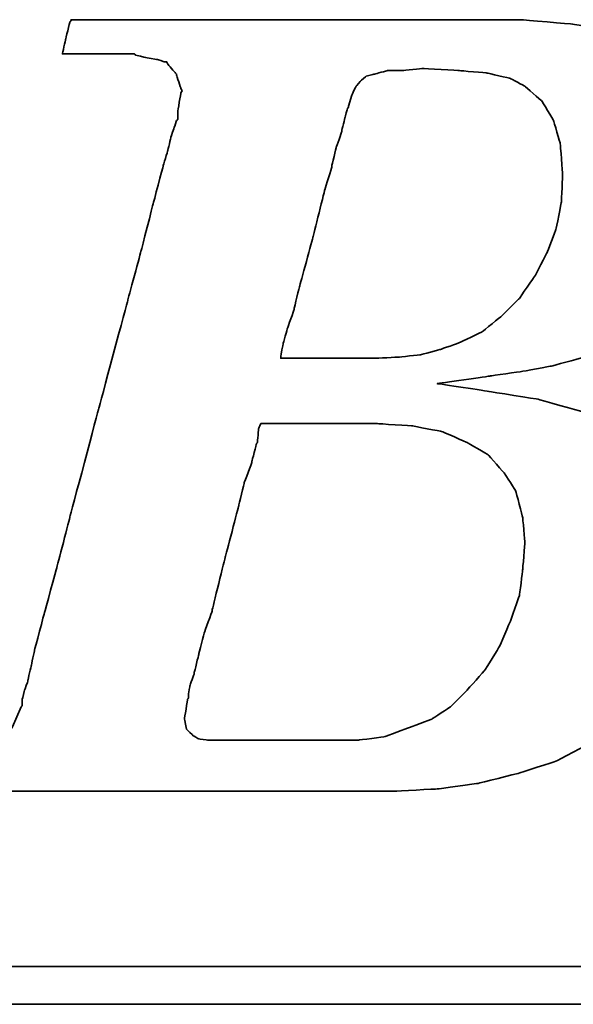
# Model space of a CAD drawing. Header units: millimetres. Extents: x 706 to 1313, y 178 to 430.
# Tile 29 of 48: x 1138.6 to 1141.72, y 229.62 to 235.17. Entities that reach past the tile are written whole.
import ezdxf

# ---------------------------------------------------------------- set-up
doc = ezdxf.new("R2010")
doc.units = ezdxf.units.MM
doc.header["$LTSCALE"] = 10
doc.layers.add('DIM', color=4, linetype='Continuous')
doc.layers.add('layer 1', color=7, linetype='Continuous')

# ---------------------------------------------------------------- blocks, each defined once
blk = doc.blocks.new('TBI MOTION logo(完整正式版)')
at = {"layer": 'layer 1', "color": 22, "lineweight": 35}
for points, knots in [([(-64.65375, -6.86375), (-64.65375, -6.86375), (-64.84375, -7.29625), (-64.84375, -7.29625), (-64.84375, -7.29625), (-64.84375, -7.29625), (-64.86875, -7.34375), (-64.86875, -7.34375), (-64.86875, -7.34375), (-64.86875, -7.34375), (-64.86875, -7.36875), (-64.86875, -7.36875), (-64.86875, -7.36875), (-64.86875, -7.36875), (-65.15375, -7.65375), (-65.15375, -7.65375), (-65.15375, -7.65375), (-65.15375, -7.65375), (-65.17875, -7.65375), (-65.17875, -7.65375), (-65.17875, -7.65375), (-65.17875, -7.65375), (-65.20375, -7.67875), (-65.20375, -7.67875), (-65.20375, -7.67875), (-65.20375, -7.67875), (-65.58875, -7.87125), (-65.58875, -7.87125), (-65.58875, -7.87125), (-65.58875, -7.87125), (-65.63375, -7.87125), (-65.63375, -7.87125), (-65.63375, -7.87125), (-65.63375, -7.87125), (-65.65875, -7.89375), (-65.65875, -7.89375), (-65.65875, -7.89375), (-65.65875, -7.89375), (-66.09375, -7.94375), (-66.09375, -7.94375), (-66.09375, -7.94375), (-66.09375, -7.94375), (-66.11375, -7.94375), (-66.11375, -7.94375), (-66.11375, -7.94375), (-66.11375, -7.94375), (-66.16375, -7.94375), (-66.16375, -7.94375), (-66.16375, -7.94375), (-66.16375, -7.94375), (-66.30875, -7.94375), (-66.30875, -7.94375), (-66.30875, -7.94375), (-66.30875, -7.94375), (-66.69375, -7.94375), (-66.69375, -7.94375), (-66.69375, -7.94375), (-66.69375, -7.94375), (-67.07375, -7.94375), (-67.07375, -7.94375), (-67.07375, -7.94375), (-67.07375, -7.94375), (-67.12375, -7.94375), (-67.12375, -7.94375), (-67.12375, -7.94375), (-67.12375, -7.94375), (-67.12375, -7.96625), (-67.12375, -7.96625), (-67.12375, -7.96625), (-67.12375, -7.96625), (-67.14875, -7.99125), (-67.14875, -7.99125), (-67.14875, -7.99125), (-67.14875, -7.99125), (-67.24375, -8.34875), (-67.24375, -8.34875), (-67.24375, -8.34875), (-67.24375, -8.34875), (-67.31375, -8.68625), (-67.31375, -8.68625), (-67.31375, -8.68625), (-67.31375, -8.68625), (-67.26875, -8.68625), (-67.26875, -8.68625), (-67.26875, -8.68625), (-67.26875, -8.68625), (-67.07375, -8.68625), (-67.07375, -8.68625), (-67.07375, -8.68625), (-67.07375, -8.68625), (-66.54875, -8.68625), (-66.54875, -8.68625), (-66.54875, -8.68625), (-66.54875, -8.68625), (-65.82625, -8.68625), (-65.82625, -8.68625), (-65.82625, -8.68625), (-65.82625, -8.68625), (-65.01375, -8.68625), (-65.01375, -8.68625), (-65.01375, -8.68625), (-65.01375, -8.68625), (-64.05375, -8.68625), (-64.05375, -8.68625), (-64.05375, -8.68625), (-64.05375, -8.68625), (-62.08375, -8.68625), (-62.08375, -8.68625), (-62.08375, -8.68625), (-62.08375, -8.68625), (-60.06875, -8.68625), (-60.06875, -8.68625), (-60.06875, -8.68625), (-60.06875, -8.68625), (-59.10875, -8.68625), (-59.10875, -8.68625), (-59.10875, -8.68625), (-59.10875, -8.68625), (-58.29375, -8.68625), (-58.29375, -8.68625), (-58.29375, -8.68625), (-58.29375, -8.68625), (-57.57375, -8.68625), (-57.57375, -8.68625), (-57.57375, -8.68625), (-57.57375, -8.68625), (-57.04875, -8.68625), (-57.04875, -8.68625), (-57.04875, -8.68625), (-57.04875, -8.68625), (-56.85375, -8.68625), (-56.85375, -8.68625), (-56.85375, -8.68625), (-56.85375, -8.68625), (-56.70875, -8.68625), (-56.70875, -8.68625), (-56.70875, -8.68625), (-56.70875, -8.68625), (-56.61375, -8.68625), (-56.61375, -8.68625), (-56.61375, -8.68625), (-56.61375, -8.68625), (-56.56875, -8.68625), (-56.56875, -8.68625), (-56.56875, -8.68625), (-56.56875, -8.68625), (-55.65375, -8.63875), (-55.65375, -8.63875), (-55.65375, -8.63875), (-55.65375, -8.63875), (-54.76875, -8.51875), (-54.76875, -8.51875), (-54.76875, -8.51875), (-54.76875, -8.51875), (-53.90375, -8.30375), (-53.90375, -8.30375), (-53.90375, -8.30375), (-53.90375, -8.30375), (-53.08875, -8.03875), (-53.08875, -8.03875), (-53.08875, -8.03875), (-53.08875, -8.03875), (-52.34375, -7.65375), (-52.34375, -7.65375), (-52.34375, -7.65375), (-52.34375, -7.65375), (-51.69875, -7.29625), (-51.69875, -7.29625), (-51.69875, -7.29625), (-51.69875, -7.29625), (-51.21875, -6.91125), (-51.21875, -6.91125), (-51.21875, -6.91125), (-51.21875, -6.91125), (-50.83375, -6.50375), (-50.83375, -6.50375), (-50.83375, -6.50375), (-50.83375, -6.50375), (-50.44875, -5.94875), (-50.44875, -5.94875), (-50.44875, -5.94875), (-50.44875, -5.94875), (-50.13875, -5.30375), (-50.13875, -5.30375), (-50.13875, -5.30375), (-50.13875, -5.30375), (-49.99375, -4.65375), (-49.99375, -4.65375), (-49.99375, -4.65375), (-49.99375, -4.65375), (-49.92375, -3.98375), (-49.92375, -3.98375), (-49.92375, -3.98375), (-49.92375, -3.98375), (-49.99375, -3.19374), (-49.99375, -3.19374), (-49.99375, -3.19374), (-49.99375, -3.19374), (-50.23374, -2.44874), (-50.23374, -2.44874), (-50.23374, -2.44874), (-50.23374, -2.44874), (-50.59375, -1.87374), (-50.59375, -1.87374), (-50.59375, -1.87374), (-50.59375, -1.87374), (-51.09875, -1.31874), (-51.09875, -1.31874), (-51.09875, -1.31874), (-51.09875, -1.31874), (-51.74375, -0.81875), (-51.74375, -0.81875), (-51.74375, -0.81875), (-51.74375, -0.81875), (-52.53875, -0.48125), (-52.53875, -0.48125), (-52.53875, -0.48125), (-52.53875, -0.48125), (-53.47375, -0.21875), (-53.47375, -0.21875), (-53.47375, -0.21875), (-53.47375, -0.21875), (-54.52875, -0.04874), (-54.52875, -0.04874), (-54.52875, -0.04874), (-54.52875, -0.04874), (-55.65375, 0.12125), (-55.65375, 0.12125), (-55.65375, 0.12125), (-55.65375, 0.12125), (-54.50375, 0.28624), (-54.50375, 0.28624), (-54.50375, 0.28624), (-54.50375, 0.28624), (-53.83375, 0.38124), (-53.83375, 0.38124), (-53.83375, 0.38124), (-53.83375, 0.38124), (-53.18375, 0.50125), (-53.18375, 0.50125), (-53.18375, 0.50125), (-53.18375, 0.50125), (-52.55875, 0.66874), (-52.55875, 0.66874), (-52.55875, 0.66874), (-52.55875, 0.66874), (-52.03375, 0.86124), (-52.03375, 0.86124), (-52.03375, 0.86124), (-52.03375, 0.86124), (-51.50374, 1.03124), (-51.50374, 1.03124), (-51.50374, 1.03124), (-51.50374, 1.03124), (-51.09875, 1.27125), (-51.09875, 1.27125), (-51.09875, 1.27125), (-51.09875, 1.27125), (-50.71375, 1.48624), (-50.71375, 1.48624), (-50.71375, 1.48624), (-50.71375, 1.48624), (-50.37625, 1.77625), (-50.37625, 1.77625), (-50.37625, 1.77625), (-50.37625, 1.77625), (-49.82375, 2.37625), (-49.82375, 2.37625), (-49.82375, 2.37625), (-49.82375, 2.37625), (-49.41875, 2.99625), (-49.41875, 2.99625), (-49.41875, 2.99625), (-49.41875, 2.99625), (-49.22375, 3.76625), (-49.22375, 3.76625), (-49.22375, 3.76625), (-49.22375, 3.76625), (-49.15375, 4.50874), (-49.15375, 4.50874), (-49.15375, 4.50874), (-49.15375, 4.50874), (-49.20375, 5.25125), (-49.20375, 5.25125), (-49.20375, 5.25125), (-49.20375, 5.25125), (-49.41875, 5.92625), (-49.41875, 5.92625), (-49.41875, 5.92625), (-49.41875, 5.92625), (-49.77875, 6.47625), (-49.77875, 6.47625), (-49.77875, 6.47625), (-49.77875, 6.47625), (-50.33125, 7.02624), (-50.33125, 7.02624), (-50.33125, 7.02624), (-50.33125, 7.02624), (-51.00125, 7.43625), (-51.00125, 7.43625), (-51.00125, 7.43625), (-51.00125, 7.43625), (-51.79375, 7.72625), (-51.79375, 7.72625), (-51.79375, 7.72625), (-51.79375, 7.72625), (-52.72875, 7.89124), (-52.72875, 7.89124), (-52.72875, 7.89124), (-52.72875, 7.89124), (-53.83375, 7.98625), (-53.83375, 7.98625), (-53.83375, 7.98625), (-53.83375, 7.98625), (-53.92875, 7.98625), (-53.92875, 7.98625), (-53.92875, 7.98625), (-53.92875, 7.98625), (-54.26375, 7.98625), (-54.26375, 7.98625), (-54.26375, 7.98625), (-54.26375, 7.98625), (-54.74375, 7.98625), (-54.74375, 7.98625), (-54.74375, 7.98625), (-54.74375, 7.98625), (-55.36875, 7.98625), (-55.36875, 7.98625), (-55.36875, 7.98625), (-55.36875, 7.98625), (-56.13375, 7.98625), (-56.13375, 7.98625), (-56.13375, 7.98625), (-56.13375, 7.98625), (-56.94875, 7.98625), (-56.94875, 7.98625), (-56.94875, 7.98625), (-56.94875, 7.98625), (-58.77625, 7.98625), (-58.77625, 7.98625), (-58.77625, 7.98625), (-58.77625, 7.98625), (-60.59875, 7.98625), (-60.59875, 7.98625), (-60.59875, 7.98625), (-60.59875, 7.98625), (-61.41375, 7.98625), (-61.41375, 7.98625), (-61.41375, 7.98625), (-61.41375, 7.98625), (-62.17875, 7.98625), (-62.17875, 7.98625), (-62.17875, 7.98625), (-62.17875, 7.98625), (-62.80375, 7.98625), (-62.80375, 7.98625), (-62.80375, 7.98625), (-62.80375, 7.98625), (-63.30625, 7.98625), (-63.30625, 7.98625), (-63.30625, 7.98625), (-63.30625, 7.98625), (-63.57375, 7.98625), (-63.57375, 7.98625), (-63.57375, 7.98625), (-63.57375, 7.98625), (-63.57375, 7.96375), (-63.57375, 7.96375), (-63.57375, 7.96375), (-63.57375, 7.96375), (-63.59875, 7.94125), (-63.59875, 7.94125), (-63.59875, 7.94125), (-63.59875, 7.94125), (-63.69375, 7.55625), (-63.69375, 7.55625), (-63.69375, 7.55625), (-63.69375, 7.55625), (-63.76375, 7.24624), (-63.76375, 7.24624), (-63.76375, 7.24624), (-63.76375, 7.24624), (-63.23875, 7.24624), (-63.23875, 7.24624), (-63.23875, 7.24624), (-63.23875, 7.24624), (-62.75875, 7.24624), (-62.75875, 7.24624), (-62.75875, 7.24624), (-62.75875, 7.24624), (-62.61125, 7.24624), (-62.61125, 7.24624), (-62.61125, 7.24624), (-62.61125, 7.24624), (-62.56625, 7.24624), (-62.56625, 7.24624), (-62.56625, 7.24624), (-62.56625, 7.24624), (-62.22875, 7.24624), (-62.22875, 7.24624), (-62.22875, 7.24624), (-62.22875, 7.24624), (-62.20375, 7.24624), (-62.20375, 7.24624), (-62.20375, 7.24624), (-62.20375, 7.24624), (-62.17875, 7.21875), (-62.17875, 7.21875), (-62.17875, 7.21875), (-62.17875, 7.21875), (-61.96375, 7.17125), (-61.96375, 7.17125), (-61.96375, 7.17125), (-61.96375, 7.17125), (-61.72375, 7.12624), (-61.72375, 7.12624), (-61.72375, 7.12624), (-61.72375, 7.12624), (-61.70375, 7.12624), (-61.70375, 7.12624), (-61.70375, 7.12624), (-61.70375, 7.12624), (-61.55875, 7.07624), (-61.55875, 7.07624), (-61.55875, 7.07624), (-61.55875, 7.07624), (-61.50875, 7.07624), (-61.50875, 7.07624), (-61.50875, 7.07624), (-61.50875, 7.07624), (-61.48375, 7.02624), (-61.48375, 7.02624), (-61.48375, 7.02624), (-61.48375, 7.02624), (-61.31875, 6.83375), (-61.31875, 6.83375), (-61.31875, 6.83375), (-61.31875, 6.83375), (-61.29375, 6.81125), (-61.29375, 6.81125), (-61.29375, 6.81125), (-61.29375, 6.81125), (-61.29375, 6.78625), (-61.29375, 6.78625), (-61.29375, 6.78625), (-61.29375, 6.78625), (-61.19875, 6.50124), (-61.19875, 6.50124), (-61.19875, 6.50124), (-61.19875, 6.50124), (-61.17375, 6.45124), (-61.17375, 6.45124), (-61.17375, 6.45124), (-61.17375, 6.45124), (-61.19875, 6.40625), (-61.19875, 6.40625), (-61.19875, 6.40625), (-61.19875, 6.40625), (-61.26875, 5.99624), (-61.26875, 5.99624), (-61.26875, 5.99624), (-61.26875, 5.99624), (-61.26875, 5.85125), (-61.26875, 5.85125), (-61.26875, 5.85125), (-61.26875, 5.85125), (-61.26875, 5.82625), (-61.26875, 5.82625), (-61.26875, 5.82625), (-61.26875, 5.82625), (-61.29375, 5.80625), (-61.29375, 5.80625), (-61.29375, 5.80625), (-61.29375, 5.80625), (-61.34125, 5.66125), (-61.34125, 5.66125), (-61.34125, 5.66125), (-61.34125, 5.66125), (-61.41375, 5.44625), (-61.41375, 5.44625), (-61.41375, 5.44625), (-61.41375, 5.44625), (-61.48375, 5.15625), (-61.48375, 5.15625), (-61.48375, 5.15625), (-61.48375, 5.15625), (-61.58375, 4.82124), (-61.58375, 4.82124), (-61.58375, 4.82124), (-61.58375, 4.82124), (-61.79875, 4.00375), (-61.79875, 4.00375), (-61.79875, 4.00375), (-61.79875, 4.00375), (-62.05875, 2.99625), (-62.05875, 2.99625), (-62.05875, 2.99625), (-62.05875, 2.99625), (-62.34875, 1.91625), (-62.34875, 1.91625), (-62.34875, 1.91625), (-62.34875, 1.91625), (-62.97375, -0.41124), (-62.97375, -0.41124), (-62.97375, -0.41124), (-62.97375, -0.41124), (-63.59875, -2.75875), (-63.59875, -2.75875), (-63.59875, -2.75875), (-63.59875, -2.75875), (-63.88375, -3.86374), (-63.88375, -3.86374), (-63.88375, -3.86374), (-63.88375, -3.86374), (-64.14875, -4.82374), (-64.14875, -4.82374), (-64.14875, -4.82374), (-64.14875, -4.82374), (-64.36375, -5.64125), (-64.36375, -5.64125), (-64.36375, -5.64125), (-64.36375, -5.64125), (-64.43625, -5.97625), (-64.43625, -5.97625), (-64.43625, -5.97625), (-64.43625, -5.97625), (-64.50875, -6.28625), (-64.50875, -6.28625), (-64.50875, -6.28625), (-64.50875, -6.28625), (-64.50875, -6.30875), (-64.50875, -6.30875), (-64.50875, -6.30875), (-64.50875, -6.30875), (-64.57875, -6.50375), (-64.57875, -6.50375), (-64.57875, -6.50375), (-64.57875, -6.50375), (-64.62875, -6.69625), (-64.62875, -6.69625), (-64.62875, -6.69625), (-64.62875, -6.69625), (-64.62875, -6.76875), (-64.62875, -6.76875), (-64.62875, -6.76875), (-64.62875, -6.76875), (-64.62875, -6.81375), (-64.62875, -6.81375), (-64.62875, -6.81375), (-64.62875, -6.81375), (-64.62875, -6.83875), (-64.62875, -6.83875), (-64.62875, -6.83875), (-64.62875, -6.83875), (-64.65375, -6.86375), (-64.65375, -6.86375)], [0, 0, 0, 0, 0.00719424, 0.00719424, 0.00719424, 0.00719425, 0.01438849, 0.01438849, 0.01438849, 0.0143885, 0.02158273, 0.02158273, 0.02158273, 0.02158274, 0.02877698, 0.02877698, 0.02877698, 0.02877699, 0.03597122, 0.03597122, 0.03597122, 0.03597123, 0.04316547, 0.04316547, 0.04316547, 0.04316548, 0.05035971, 0.05035971, 0.05035971, 0.05035972, 0.05755396, 0.05755396, 0.05755396, 0.05755397, 0.0647482, 0.0647482, 0.0647482, 0.06474821, 0.07194245, 0.07194245, 0.07194245, 0.07194246, 0.07913669, 0.07913669, 0.07913669, 0.0791367, 0.08633094, 0.08633094, 0.08633094, 0.08633095, 0.09352518, 0.09352518, 0.09352518, 0.09352519, 0.10071942, 0.10071942, 0.10071942, 0.10071943, 0.10791367, 0.10791367, 0.10791367, 0.10791368, 0.11510791, 0.11510791, 0.11510791, 0.11510792, 0.12230216, 0.12230216, 0.12230216, 0.12230217, 0.1294964, 0.1294964, 0.1294964, 0.12949641, 0.13669065, 0.13669065, 0.13669065, 0.13669066, 0.14388489, 0.14388489, 0.14388489, 0.1438849, 0.15107914, 0.15107914, 0.15107914, 0.15107915, 0.15827338, 0.15827338, 0.15827338, 0.15827339, 0.16546763, 0.16546763, 0.16546763, 0.16546764, 0.17266187, 0.17266187, 0.17266187, 0.17266188, 0.17985612, 0.17985612, 0.17985612, 0.17985613, 0.18705036, 0.18705036, 0.18705036, 0.18705037, 0.1942446, 0.1942446, 0.1942446, 0.19424461, 0.20143885, 0.20143885, 0.20143885, 0.20143886, 0.20863309, 0.20863309, 0.20863309, 0.2086331, 0.21582734, 0.21582734, 0.21582734, 0.21582735, 0.22302158, 0.22302158, 0.22302158, 0.22302159, 0.23021583, 0.23021583, 0.23021583, 0.23021584, 0.23741007, 0.23741007, 0.23741007, 0.23741008, 0.24460432, 0.24460432, 0.24460432, 0.24460433, 0.25179856, 0.25179856, 0.25179856, 0.25179857, 0.25899281, 0.25899281, 0.25899281, 0.25899282, 0.26618705, 0.26618705, 0.26618705, 0.26618706, 0.27338129, 0.27338129, 0.27338129, 0.2733813, 0.28057554, 0.28057554, 0.28057554, 0.28057555, 0.28776978, 0.28776978, 0.28776978, 0.28776979, 0.29496403, 0.29496403, 0.29496403, 0.29496404, 0.30215827, 0.30215827, 0.30215827, 0.30215828, 0.30935252, 0.30935252, 0.30935252, 0.30935253, 0.31654676, 0.31654676, 0.31654676, 0.31654677, 0.32374101, 0.32374101, 0.32374101, 0.32374102, 0.33093525, 0.33093525, 0.33093525, 0.33093526, 0.3381295, 0.3381295, 0.3381295, 0.33812951, 0.34532374, 0.34532374, 0.34532374, 0.34532375, 0.35251799, 0.35251799, 0.35251799, 0.352518, 0.35971223, 0.35971223, 0.35971223, 0.35971224, 0.36690647, 0.36690647, 0.36690647, 0.36690648, 0.37410072, 0.37410072, 0.37410072, 0.37410073, 0.38129496, 0.38129496, 0.38129496, 0.38129497, 0.38848921, 0.38848921, 0.38848921, 0.38848922, 0.39568345, 0.39568345, 0.39568345, 0.39568346, 0.4028777, 0.4028777, 0.4028777, 0.40287771, 0.41007194, 0.41007194, 0.41007194, 0.41007195, 0.41726619, 0.41726619, 0.41726619, 0.4172662, 0.42446043, 0.42446043, 0.42446043, 0.42446044, 0.43165468, 0.43165468, 0.43165468, 0.43165469, 0.43884892, 0.43884892, 0.43884892, 0.43884893, 0.44604317, 0.44604317, 0.44604317, 0.44604318, 0.45323741, 0.45323741, 0.45323741, 0.45323742, 0.46043165, 0.46043165, 0.46043165, 0.46043166, 0.4676259, 0.4676259, 0.4676259, 0.46762591, 0.47482014, 0.47482014, 0.47482014, 0.47482015, 0.48201439, 0.48201439, 0.48201439, 0.4820144, 0.48920863, 0.48920863, 0.48920863, 0.48920864, 0.49640288, 0.49640288, 0.49640288, 0.49640289, 0.50359712, 0.50359712, 0.50359712, 0.50359713, 0.51079137, 0.51079137, 0.51079137, 0.51079138, 0.51798561, 0.51798561, 0.51798561, 0.51798562, 0.52517986, 0.52517986, 0.52517986, 0.52517987, 0.5323741, 0.5323741, 0.5323741, 0.53237411, 0.53956835, 0.53956835, 0.53956835, 0.53956836, 0.54676259, 0.54676259, 0.54676259, 0.5467626, 0.55395683, 0.55395683, 0.55395683, 0.55395684, 0.56115108, 0.56115108, 0.56115108, 0.56115109, 0.56834532, 0.56834532, 0.56834532, 0.56834533, 0.57553957, 0.57553957, 0.57553957, 0.57553958, 0.58273381, 0.58273381, 0.58273381, 0.58273382, 0.58992806, 0.58992806, 0.58992806, 0.58992807, 0.5971223, 0.5971223, 0.5971223, 0.59712231, 0.60431655, 0.60431655, 0.60431655, 0.60431656, 0.61151079, 0.61151079, 0.61151079, 0.6115108, 0.61870504, 0.61870504, 0.61870504, 0.61870505, 0.62589928, 0.62589928, 0.62589928, 0.62589929, 0.63309353, 0.63309353, 0.63309353, 0.63309354, 0.64028777, 0.64028777, 0.64028777, 0.64028778, 0.64748201, 0.64748201, 0.64748201, 0.64748202, 0.65467626, 0.65467626, 0.65467626, 0.65467627, 0.6618705, 0.6618705, 0.6618705, 0.66187051, 0.66906475, 0.66906475, 0.66906475, 0.66906476, 0.67625899, 0.67625899, 0.67625899, 0.676259, 0.68345324, 0.68345324, 0.68345324, 0.68345325, 0.69064748, 0.69064748, 0.69064748, 0.69064749, 0.69784173, 0.69784173, 0.69784173, 0.69784174, 0.70503597, 0.70503597, 0.70503597, 0.70503598, 0.71223022, 0.71223022, 0.71223022, 0.71223023, 0.71942446, 0.71942446, 0.71942446, 0.71942447, 0.72661871, 0.72661871, 0.72661871, 0.72661872, 0.73381295, 0.73381295, 0.73381295, 0.73381296, 0.74100719, 0.74100719, 0.74100719, 0.7410072, 0.74820144, 0.74820144, 0.74820144, 0.74820145, 0.75539568, 0.75539568, 0.75539568, 0.75539569, 0.76258993, 0.76258993, 0.76258993, 0.76258994, 0.76978417, 0.76978417, 0.76978417, 0.76978418, 0.77697842, 0.77697842, 0.77697842, 0.77697843, 0.78417266, 0.78417266, 0.78417266, 0.78417267, 0.79136691, 0.79136691, 0.79136691, 0.79136692, 0.79856115, 0.79856115, 0.79856115, 0.79856116, 0.8057554, 0.8057554, 0.8057554, 0.80575541, 0.81294964, 0.81294964, 0.81294964, 0.81294965, 0.82014388, 0.82014388, 0.82014388, 0.82014389, 0.82733813, 0.82733813, 0.82733813, 0.82733814, 0.83453237, 0.83453237, 0.83453237, 0.83453238, 0.84172662, 0.84172662, 0.84172662, 0.84172663, 0.84892086, 0.84892086, 0.84892086, 0.84892087, 0.85611511, 0.85611511, 0.85611511, 0.85611512, 0.86330935, 0.86330935, 0.86330935, 0.86330936, 0.8705036, 0.8705036, 0.8705036, 0.87050361, 0.87769784, 0.87769784, 0.87769784, 0.87769785, 0.88489209, 0.88489209, 0.88489209, 0.8848921, 0.89208633, 0.89208633, 0.89208633, 0.89208634, 0.89928058, 0.89928058, 0.89928058, 0.89928059, 0.90647482, 0.90647482, 0.90647482, 0.90647483, 0.91366906, 0.91366906, 0.91366906, 0.91366907, 0.92086331, 0.92086331, 0.92086331, 0.92086332, 0.92805755, 0.92805755, 0.92805755, 0.92805756, 0.9352518, 0.9352518, 0.9352518, 0.93525181, 0.94244604, 0.94244604, 0.94244604, 0.94244605, 0.94964029, 0.94964029, 0.94964029, 0.9496403, 0.95683453, 0.95683453, 0.95683453, 0.95683454, 0.96402878, 0.96402878, 0.96402878, 0.96402879, 0.97122302, 0.97122302, 0.97122302, 0.97122303, 0.97841727, 0.97841727, 0.97841727, 0.97841728, 0.98561151, 0.98561151, 0.98561151, 0.98561152, 0.99280576, 0.99280576, 0.99280576, 0.99280577, 1, 1, 1, 1]), ([(-57.50375, 6.35625), (-57.50375, 6.35625), (-57.57375, 6.11625), (-57.57375, 6.11625), (-57.57375, 6.11625), (-57.57375, 6.11625), (-57.57375, 6.09125), (-57.57375, 6.09125), (-57.57375, 6.09125), (-57.57375, 6.09125), (-57.59875, 6.06625), (-57.59875, 6.06625), (-57.59875, 6.06625), (-57.59875, 6.06625), (-57.64875, 5.87625), (-57.64875, 5.87625), (-57.64875, 5.87625), (-57.64875, 5.87625), (-57.71875, 5.58875), (-57.71875, 5.58875), (-57.71875, 5.58875), (-57.71875, 5.58875), (-57.71875, 5.56625), (-57.71875, 5.56625), (-57.71875, 5.56625), (-57.71875, 5.56625), (-57.83875, 5.23125), (-57.83875, 5.23125), (-57.83875, 5.23125), (-57.83875, 5.23125), (-57.93625, 4.82124), (-57.93625, 4.82124), (-57.93625, 4.82124), (-57.93625, 4.82124), (-57.93625, 4.79624), (-57.93625, 4.79624), (-57.93625, 4.79624), (-57.93625, 4.79624), (-58.07875, 4.34125), (-58.07875, 4.34125), (-58.07875, 4.34125), (-58.07875, 4.34125), (-58.34375, 3.28625), (-58.34375, 3.28625), (-58.34375, 3.28625), (-58.34375, 3.28625), (-58.62875, 2.23124), (-58.62875, 2.23124), (-58.62875, 2.23124), (-58.62875, 2.23124), (-58.74875, 1.75125), (-58.74875, 1.75125), (-58.74875, 1.75125), (-58.74875, 1.75125), (-58.74875, 1.72625), (-58.74875, 1.72625), (-58.74875, 1.72625), (-58.74875, 1.72625), (-58.89375, 1.31625), (-58.89375, 1.31625), (-58.89375, 1.31625), (-58.89375, 1.31625), (-58.98875, 0.98124), (-58.98875, 0.98124), (-58.98875, 0.98124), (-58.98875, 0.98124), (-59.03875, 0.71625), (-59.03875, 0.71625), (-59.03875, 0.71625), (-59.03875, 0.71625), (-59.03875, 0.66874), (-59.03875, 0.66874), (-59.03875, 0.66874), (-59.03875, 0.66874), (-58.91875, 0.66874), (-58.91875, 0.66874), (-58.91875, 0.66874), (-58.91875, 0.66874), (-58.53375, 0.66874), (-58.53375, 0.66874), (-58.53375, 0.66874), (-58.53375, 0.66874), (-58.10375, 0.66874), (-58.10375, 0.66874), (-58.10375, 0.66874), (-58.10375, 0.66874), (-57.66875, 0.66874), (-57.66875, 0.66874), (-57.66875, 0.66874), (-57.66875, 0.66874), (-57.33375, 0.66874), (-57.33375, 0.66874), (-57.33375, 0.66874), (-57.33375, 0.66874), (-57.09375, 0.66874), (-57.09375, 0.66874), (-57.09375, 0.66874), (-57.09375, 0.66874), (-56.99875, 0.66874), (-56.99875, 0.66874), (-56.99875, 0.66874), (-56.99875, 0.66874), (-56.49375, 0.69374), (-56.49375, 0.69374), (-56.49375, 0.69374), (-56.49375, 0.69374), (-56.01375, 0.74374), (-56.01375, 0.74374), (-56.01375, 0.74374), (-56.01375, 0.74374), (-55.58375, 0.86124), (-55.58375, 0.86124), (-55.58375, 0.86124), (-55.58375, 0.86124), (-55.17375, 1.00624), (-55.17375, 1.00624), (-55.17375, 1.00624), (-55.17375, 1.00624), (-54.67375, 1.24625), (-54.67375, 1.24625), (-54.67375, 1.24625), (-54.67375, 1.24625), (-54.26375, 1.58124), (-54.26375, 1.58124), (-54.26375, 1.58124), (-54.26375, 1.58124), (-53.87875, 1.96374), (-53.87875, 1.96374), (-53.87875, 1.96374), (-53.87875, 1.96374), (-53.54375, 2.44625), (-53.54375, 2.44625), (-53.54375, 2.44625), (-53.54375, 2.44625), (-53.27875, 2.95125), (-53.27875, 2.95125), (-53.27875, 2.95125), (-53.27875, 2.95125), (-53.08875, 3.45124), (-53.08875, 3.45124), (-53.08875, 3.45124), (-53.08875, 3.45124), (-52.96875, 4.05124), (-52.96875, 4.05124), (-52.96875, 4.05124), (-52.96875, 4.05124), (-52.94375, 4.65125), (-52.94375, 4.65125), (-52.94375, 4.65125), (-52.94375, 4.65125), (-52.99375, 5.30125), (-52.99375, 5.30125), (-52.99375, 5.30125), (-52.99375, 5.30125), (-53.13875, 5.80625), (-53.13875, 5.80625), (-53.13875, 5.80625), (-53.13875, 5.80625), (-53.39875, 6.23625), (-53.39875, 6.23625), (-53.39875, 6.23625), (-53.39875, 6.23625), (-53.75875, 6.54875), (-53.75875, 6.54875), (-53.75875, 6.54875), (-53.75875, 6.54875), (-54.07375, 6.71625), (-54.07375, 6.71625), (-54.07375, 6.71625), (-54.07375, 6.71625), (-54.57375, 6.83375), (-54.57375, 6.83375), (-54.57375, 6.83375), (-54.57375, 6.83375), (-55.17375, 6.88625), (-55.17375, 6.88625), (-55.17375, 6.88625), (-55.17375, 6.88625), (-55.96875, 6.93125), (-55.96875, 6.93125), (-55.96875, 6.93125), (-55.96875, 6.93125), (-56.39875, 6.88625), (-56.39875, 6.88625), (-56.39875, 6.88625), (-56.39875, 6.88625), (-56.42125, 6.88625), (-56.42125, 6.88625), (-56.42125, 6.88625), (-56.42125, 6.88625), (-56.73375, 6.88625), (-56.73375, 6.88625), (-56.73375, 6.88625), (-56.73375, 6.88625), (-56.99875, 6.81125), (-56.99875, 6.81125), (-56.99875, 6.81125), (-56.99875, 6.81125), (-57.02375, 6.81125), (-57.02375, 6.81125), (-57.02375, 6.81125), (-57.02375, 6.81125), (-57.18875, 6.76625), (-57.18875, 6.76625), (-57.18875, 6.76625), (-57.18875, 6.76625), (-57.30875, 6.66625), (-57.30875, 6.66625), (-57.30875, 6.66625), (-57.30875, 6.66625), (-57.40875, 6.54875), (-57.40875, 6.54875), (-57.40875, 6.54875), (-57.40875, 6.54875), (-57.50375, 6.35625), (-57.50375, 6.35625)], [0, 0, 0, 0, 0.01851852, 0.01851852, 0.01851852, 0.01851853, 0.03703704, 0.03703704, 0.03703704, 0.03703705, 0.05555556, 0.05555556, 0.05555556, 0.05555557, 0.07407407, 0.07407407, 0.07407407, 0.07407408, 0.09259259, 0.09259259, 0.09259259, 0.0925926, 0.11111111, 0.11111111, 0.11111111, 0.11111112, 0.12962963, 0.12962963, 0.12962963, 0.12962964, 0.14814815, 0.14814815, 0.14814815, 0.14814816, 0.16666667, 0.16666667, 0.16666667, 0.16666668, 0.18518519, 0.18518519, 0.18518519, 0.1851852, 0.2037037, 0.2037037, 0.2037037, 0.20370371, 0.22222222, 0.22222222, 0.22222222, 0.22222223, 0.24074074, 0.24074074, 0.24074074, 0.24074075, 0.25925926, 0.25925926, 0.25925926, 0.25925927, 0.27777778, 0.27777778, 0.27777778, 0.27777779, 0.2962963, 0.2962963, 0.2962963, 0.29629631, 0.31481481, 0.31481481, 0.31481481, 0.31481482, 0.33333333, 0.33333333, 0.33333333, 0.33333334, 0.35185185, 0.35185185, 0.35185185, 0.35185186, 0.37037037, 0.37037037, 0.37037037, 0.37037038, 0.38888889, 0.38888889, 0.38888889, 0.3888889, 0.40740741, 0.40740741, 0.40740741, 0.40740742, 0.42592593, 0.42592593, 0.42592593, 0.42592594, 0.44444444, 0.44444444, 0.44444444, 0.44444445, 0.46296296, 0.46296296, 0.46296296, 0.46296297, 0.48148148, 0.48148148, 0.48148148, 0.48148149, 0.5, 0.5, 0.5, 0.50000001, 0.51851852, 0.51851852, 0.51851852, 0.51851853, 0.53703704, 0.53703704, 0.53703704, 0.53703705, 0.55555556, 0.55555556, 0.55555556, 0.55555557, 0.57407407, 0.57407407, 0.57407407, 0.57407408, 0.59259259, 0.59259259, 0.59259259, 0.5925926, 0.61111111, 0.61111111, 0.61111111, 0.61111112, 0.62962963, 0.62962963, 0.62962963, 0.62962964, 0.64814815, 0.64814815, 0.64814815, 0.64814816, 0.66666667, 0.66666667, 0.66666667, 0.66666668, 0.68518519, 0.68518519, 0.68518519, 0.6851852, 0.7037037, 0.7037037, 0.7037037, 0.70370371, 0.72222222, 0.72222222, 0.72222222, 0.72222223, 0.74074074, 0.74074074, 0.74074074, 0.74074075, 0.75925926, 0.75925926, 0.75925926, 0.75925927, 0.77777778, 0.77777778, 0.77777778, 0.77777779, 0.7962963, 0.7962963, 0.7962963, 0.79629631, 0.81481481, 0.81481481, 0.81481481, 0.81481482, 0.83333333, 0.83333333, 0.83333333, 0.83333334, 0.85185185, 0.85185185, 0.85185185, 0.85185186, 0.87037037, 0.87037037, 0.87037037, 0.87037038, 0.88888889, 0.88888889, 0.88888889, 0.8888889, 0.90740741, 0.90740741, 0.90740741, 0.90740742, 0.92592593, 0.92592593, 0.92592593, 0.92592594, 0.94444444, 0.94444444, 0.94444444, 0.94444445, 0.96296296, 0.96296296, 0.96296296, 0.96296297, 0.98148148, 0.98148148, 0.98148148, 0.98148149, 1, 1, 1, 1]), ([(-61.03125, -6.57375), (-61.03125, -6.57375), (-61.03125, -6.67125), (-61.03125, -6.67125), (-61.03125, -6.67125), (-61.03125, -6.67125), (-61.05375, -6.69625), (-61.05375, -6.69625), (-61.05375, -6.69625), (-61.05375, -6.69625), (-61.12375, -7.12875), (-61.12375, -7.12875), (-61.12375, -7.12875), (-61.12375, -7.12875), (-61.07875, -7.34375), (-61.07875, -7.34375), (-61.07875, -7.34375), (-61.07875, -7.34375), (-60.93375, -7.48875), (-60.93375, -7.48875), (-60.93375, -7.48875), (-60.93375, -7.48875), (-60.81375, -7.55625), (-60.81375, -7.55625), (-60.81375, -7.55625), (-60.81375, -7.55625), (-60.62375, -7.58375), (-60.62375, -7.58375), (-60.62375, -7.58375), (-60.62375, -7.58375), (-60.30875, -7.58375), (-60.30875, -7.58375), (-60.30875, -7.58375), (-60.30875, -7.58375), (-59.97375, -7.58375), (-59.97375, -7.58375), (-59.97375, -7.58375), (-59.97375, -7.58375), (-59.87875, -7.58375), (-59.87875, -7.58375), (-59.87875, -7.58375), (-59.87875, -7.58375), (-59.63625, -7.58375), (-59.63625, -7.58375), (-59.63625, -7.58375), (-59.63625, -7.58375), (-58.96875, -7.58375), (-58.96875, -7.58375), (-58.96875, -7.58375), (-58.96875, -7.58375), (-58.29375, -7.58375), (-58.29375, -7.58375), (-58.29375, -7.58375), (-58.29375, -7.58375), (-58.05375, -7.58375), (-58.05375, -7.58375), (-58.05375, -7.58375), (-58.05375, -7.58375), (-57.98375, -7.58375), (-57.98375, -7.58375), (-57.98375, -7.58375), (-57.98375, -7.58375), (-57.35875, -7.58375), (-57.35875, -7.58375), (-57.35875, -7.58375), (-57.35875, -7.58375), (-56.78375, -7.50875), (-56.78375, -7.50875), (-56.78375, -7.50875), (-56.78375, -7.50875), (-56.27875, -7.31875), (-56.27875, -7.31875), (-56.27875, -7.31875), (-56.27875, -7.31875), (-55.77375, -7.12875), (-55.77375, -7.12875), (-55.77375, -7.12875), (-55.77375, -7.12875), (-55.36875, -6.86375), (-55.36875, -6.86375), (-55.36875, -6.86375), (-55.36875, -6.86375), (-55.00875, -6.50375), (-55.00875, -6.50375), (-55.00875, -6.50375), (-55.00875, -6.50375), (-54.62375, -6.06875), (-54.62375, -6.06875), (-54.62375, -6.06875), (-54.62375, -6.06875), (-54.31375, -5.56875), (-54.31375, -5.56875), (-54.31375, -5.56875), (-54.31375, -5.56875), (-54.07375, -5.01625), (-54.07375, -5.01625), (-54.07375, -5.01625), (-54.07375, -5.01625), (-53.87875, -4.46374), (-53.87875, -4.46374), (-53.87875, -4.46374), (-53.87875, -4.46374), (-53.80875, -3.91375), (-53.80875, -3.91375), (-53.80875, -3.91375), (-53.80875, -3.91375), (-53.75875, -3.31375), (-53.75875, -3.31375), (-53.75875, -3.31375), (-53.75875, -3.31375), (-53.80875, -2.75875), (-53.80875, -2.75875), (-53.80875, -2.75875), (-53.80875, -2.75875), (-53.95375, -2.20875), (-53.95375, -2.20875), (-53.95375, -2.20875), (-53.95375, -2.20875), (-54.19375, -1.82625), (-54.19375, -1.82625), (-54.19375, -1.82625), (-54.19375, -1.82625), (-54.55375, -1.41875), (-54.55375, -1.41875), (-54.55375, -1.41875), (-54.55375, -1.41875), (-55.00875, -1.15125), (-55.00875, -1.15125), (-55.00875, -1.15125), (-55.00875, -1.15125), (-55.56125, -0.91375), (-55.56125, -0.91375), (-55.56125, -0.91375), (-55.56125, -0.91375), (-56.18125, -0.79375), (-56.18125, -0.79375), (-56.18125, -0.79375), (-56.18125, -0.79375), (-56.94875, -0.74374), (-56.94875, -0.74374), (-56.94875, -0.74374), (-56.94875, -0.74374), (-56.99875, -0.74374), (-56.99875, -0.74374), (-56.99875, -0.74374), (-56.99875, -0.74374), (-57.09375, -0.74374), (-57.09375, -0.74374), (-57.09375, -0.74374), (-57.09375, -0.74374), (-57.38375, -0.74374), (-57.38375, -0.74374), (-57.38375, -0.74374), (-57.38375, -0.74374), (-57.76875, -0.74374), (-57.76875, -0.74374), (-57.76875, -0.74374), (-57.76875, -0.74374), (-58.24625, -0.74374), (-58.24625, -0.74374), (-58.24625, -0.74374), (-58.24625, -0.74374), (-58.72875, -0.74374), (-58.72875, -0.74374), (-58.72875, -0.74374), (-58.72875, -0.74374), (-59.20875, -0.74374), (-59.20875, -0.74374), (-59.20875, -0.74374), (-59.20875, -0.74374), (-59.46875, -0.74374), (-59.46875, -0.74374), (-59.46875, -0.74374), (-59.46875, -0.74374), (-59.51625, -0.83875), (-59.51625, -0.83875), (-59.51625, -0.83875), (-59.51625, -0.83875), (-59.54375, -1.15125), (-59.54375, -1.15125), (-59.54375, -1.15125), (-59.54375, -1.15125), (-59.56375, -1.17874), (-59.56375, -1.17874), (-59.56375, -1.17874), (-59.56375, -1.17874), (-59.66375, -1.55875), (-59.66375, -1.55875), (-59.66375, -1.55875), (-59.66375, -1.55875), (-59.66375, -1.58375), (-59.66375, -1.58375), (-59.66375, -1.58375), (-59.66375, -1.58375), (-59.82875, -2.01874), (-59.82875, -2.01874), (-59.82875, -2.01874), (-59.82875, -2.01874), (-59.94875, -2.52125), (-59.94875, -2.52125), (-59.94875, -2.52125), (-59.94875, -2.52125), (-60.23875, -3.62375), (-60.23875, -3.62375), (-60.23875, -3.62375), (-60.23875, -3.62375), (-60.52375, -4.77624), (-60.52375, -4.77624), (-60.52375, -4.77624), (-60.52375, -4.77624), (-60.52375, -4.79874), (-60.52375, -4.79874), (-60.52375, -4.79874), (-60.52375, -4.79874), (-60.69125, -5.25375), (-60.69125, -5.25375), (-60.69125, -5.25375), (-60.69125, -5.25375), (-60.81375, -5.73625), (-60.81375, -5.73625), (-60.81375, -5.73625), (-60.81375, -5.73625), (-60.90875, -6.11875), (-60.90875, -6.11875), (-60.90875, -6.11875), (-60.90875, -6.11875), (-60.90875, -6.14375), (-60.90875, -6.14375), (-60.90875, -6.14375), (-60.90875, -6.14375), (-61.00375, -6.40875), (-61.00375, -6.40875), (-61.00375, -6.40875), (-61.00375, -6.40875), (-61.03125, -6.57375), (-61.03125, -6.57375)], [0, 0, 0, 0, 0.01694915, 0.01694915, 0.01694915, 0.01694916, 0.03389831, 0.03389831, 0.03389831, 0.03389832, 0.05084746, 0.05084746, 0.05084746, 0.05084747, 0.06779661, 0.06779661, 0.06779661, 0.06779662, 0.08474576, 0.08474576, 0.08474576, 0.08474577, 0.10169492, 0.10169492, 0.10169492, 0.10169493, 0.11864407, 0.11864407, 0.11864407, 0.11864408, 0.13559322, 0.13559322, 0.13559322, 0.13559323, 0.15254237, 0.15254237, 0.15254237, 0.15254238, 0.16949153, 0.16949153, 0.16949153, 0.16949154, 0.18644068, 0.18644068, 0.18644068, 0.18644069, 0.20338983, 0.20338983, 0.20338983, 0.20338984, 0.22033898, 0.22033898, 0.22033898, 0.22033899, 0.23728814, 0.23728814, 0.23728814, 0.23728815, 0.25423729, 0.25423729, 0.25423729, 0.2542373, 0.27118644, 0.27118644, 0.27118644, 0.27118645, 0.28813559, 0.28813559, 0.28813559, 0.2881356, 0.30508475, 0.30508475, 0.30508475, 0.30508476, 0.3220339, 0.3220339, 0.3220339, 0.32203391, 0.33898305, 0.33898305, 0.33898305, 0.33898306, 0.3559322, 0.3559322, 0.3559322, 0.35593221, 0.37288136, 0.37288136, 0.37288136, 0.37288137, 0.38983051, 0.38983051, 0.38983051, 0.38983052, 0.40677966, 0.40677966, 0.40677966, 0.40677967, 0.42372881, 0.42372881, 0.42372881, 0.42372882, 0.44067797, 0.44067797, 0.44067797, 0.44067798, 0.45762712, 0.45762712, 0.45762712, 0.45762713, 0.47457627, 0.47457627, 0.47457627, 0.47457628, 0.49152542, 0.49152542, 0.49152542, 0.49152543, 0.50847458, 0.50847458, 0.50847458, 0.50847459, 0.52542373, 0.52542373, 0.52542373, 0.52542374, 0.54237288, 0.54237288, 0.54237288, 0.54237289, 0.55932203, 0.55932203, 0.55932203, 0.55932204, 0.57627119, 0.57627119, 0.57627119, 0.5762712, 0.59322034, 0.59322034, 0.59322034, 0.59322035, 0.61016949, 0.61016949, 0.61016949, 0.6101695, 0.62711864, 0.62711864, 0.62711864, 0.62711865, 0.6440678, 0.6440678, 0.6440678, 0.64406781, 0.66101695, 0.66101695, 0.66101695, 0.66101696, 0.6779661, 0.6779661, 0.6779661, 0.67796611, 0.69491525, 0.69491525, 0.69491525, 0.69491526, 0.71186441, 0.71186441, 0.71186441, 0.71186442, 0.72881356, 0.72881356, 0.72881356, 0.72881357, 0.74576271, 0.74576271, 0.74576271, 0.74576272, 0.76271186, 0.76271186, 0.76271186, 0.76271187, 0.77966102, 0.77966102, 0.77966102, 0.77966103, 0.79661017, 0.79661017, 0.79661017, 0.79661018, 0.81355932, 0.81355932, 0.81355932, 0.81355933, 0.83050847, 0.83050847, 0.83050847, 0.83050848, 0.84745763, 0.84745763, 0.84745763, 0.84745764, 0.86440678, 0.86440678, 0.86440678, 0.86440679, 0.88135593, 0.88135593, 0.88135593, 0.88135594, 0.89830508, 0.89830508, 0.89830508, 0.89830509, 0.91525424, 0.91525424, 0.91525424, 0.91525425, 0.93220339, 0.93220339, 0.93220339, 0.9322034, 0.94915254, 0.94915254, 0.94915254, 0.94915255, 0.96610169, 0.96610169, 0.96610169, 0.9661017, 0.98305085, 0.98305085, 0.98305085, 0.98305086, 1, 1, 1, 1]), ([(75.90875, -9.47875), (75.90875, -9.47875), (75.90875, -12.28625), (75.90875, -12.28625), (75.90875, -12.28625), (75.90875, -12.28625), (75.90875, -12.47875), (75.90875, -12.47875), (75.90875, -12.47875), (75.90875, -12.47875), (75.71625, -12.47875), (75.71625, -12.47875), (75.71625, -12.47875), (75.71625, -12.47875), (-88.32875, -12.47875), (-88.32875, -12.47875), (-88.32875, -12.47875), (-88.32875, -12.47875), (-88.32875, -13.29375), (-88.32875, -13.29375), (-88.32875, -13.29375), (-88.32875, -13.29375), (82.89125, -13.29375), (82.89125, -13.29375), (82.89125, -13.29375), (82.89125, -13.29375), (75.90875, -9.47875), (75.90875, -9.47875)], [0, 0, 0, 0, 0.14285714, 0.14285714, 0.14285714, 0.14285715, 0.28571429, 0.28571429, 0.28571429, 0.2857143, 0.42857143, 0.42857143, 0.42857143, 0.42857144, 0.57142857, 0.57142857, 0.57142857, 0.57142858, 0.71428571, 0.71428571, 0.71428571, 0.71428572, 0.85714286, 0.85714286, 0.85714286, 0.85714287, 1, 1, 1, 1])]:
    blk.add_open_spline(points, degree=3, knots=knots, dxfattribs=at)

msp = doc.modelspace()

# ---------------------------------------------------------------- block references
at = {"layer": 'DIM', "color": 0, "xscale": 0.2606204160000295, "yscale": 0.2606204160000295, "zscale": 0.2606204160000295}
msp.add_blockref('TBI MOTION logo(完整正式版)', (1155.4585, 233.0883), dxfattribs=at)

doc.saveas('drawing.dxf')
